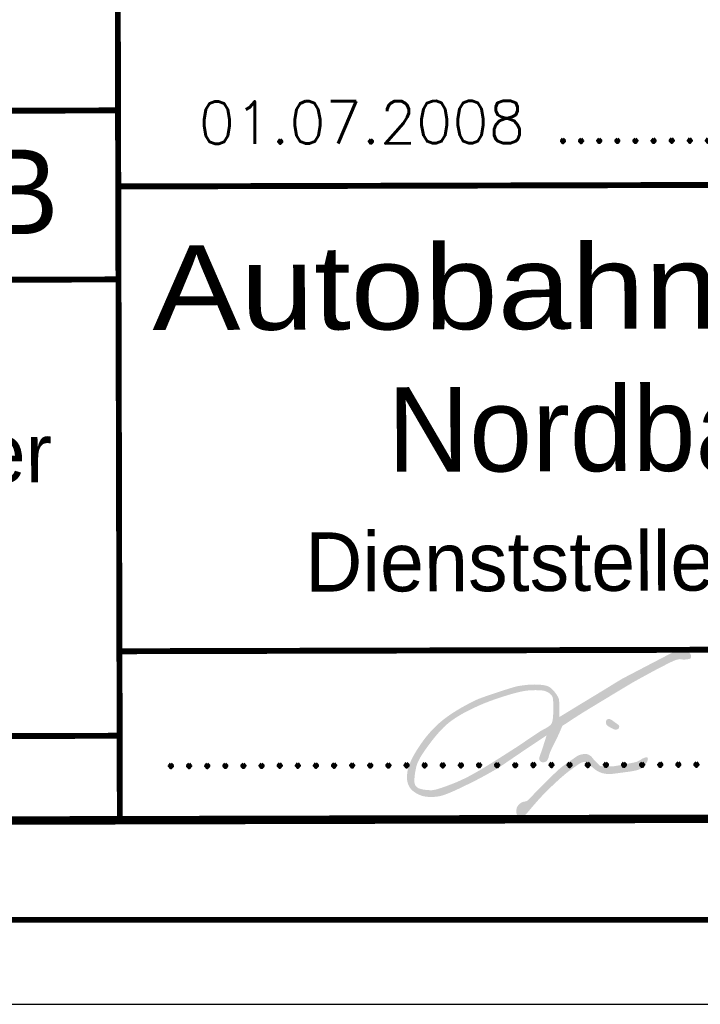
# Model space of a CAD drawing. Extents: x 0 to 1135, y 0 to 420.
# Tile 37 of 76: x 1051 to 1092, y 0 to 58. Entities that reach past the tile are written whole.
import ezdxf
from ezdxf.enums import TextEntityAlignment as Align

# ---------------------------------------------------------------- set-up
doc = ezdxf.new("R2010")
doc.units = 0
doc.header["$LTSCALE"] = 2
doc.header["$MEASUREMENT"] = 0
doc.linetypes.add('AUSGEZOGEN', pattern=[0])
doc.layers.add('LEGENDE', color=7, linetype='AUSGEZOGEN')
doc.layers.add('RAHMEN', color=250, linetype='AUSGEZOGEN')
doc.styles.add('ROMANS', font='romans.shx', dxfattribs={"width": 0.8})
doc.styles.add('UNIR-H', font='unir_h.shx', dxfattribs={"width": 0.8})
doc.styles.add('UNIR-O', font='unir_o.shx')

msp = doc.modelspace()

# ---------------------------------------------------------------- hatches: boundary and pattern name
at = {"layer": 'LEGENDE'}
h = msp.add_hatch(color=256, dxfattribs=at)
h.paths.add_polyline_path([(1084.401, 17.072, -0.006846), (1084.922, 17.397, -0.000018), (1086.02, 18.064, -0.000316), (1086.082, 18.101, -0.000501), (1086.967, 18.635, -0.000861), (1087.482, 18.944, -0.008165), (1087.884, 19.175, -0.003104), (1088.953, 19.759, -0.004426), (1089.287, 19.934, -0.002781), (1089.821, 20.206, -0.019392), (1090.115, 20.339, -0.029596), (1090.315, 20.407, -0.13925), (1090.55, 20.405, 0.059696), (1090.785, 20.403, 0.02873), (1091.003, 20.44, 0.119727), (1091.051, 20.465, 0.053798), (1091.065, 20.479, 0.035544), (1091.081, 20.503, 0.128445), (1091.095, 20.558, 0.070924), (1091.081, 20.659, 0.119206), (1091.014, 20.775, 0.09628), (1090.879, 20.872, 0.042732), (1090.734, 20.924, 0.04027), (1090.574, 20.952, 0.033258), (1090.329, 20.96, 0.102015), (1090.251, 20.941, 0.008417), (1090.11, 20.871, 0.001234), (1089.156, 20.376, 0.000382), (1087.049, 19.275, 0.012909), (1086.987, 19.24, 0.007407), (1086.356, 18.854, -0.001485), (1085.725, 18.468, -0.000051), (1085.123, 18.102, 0.000004), (1084.521, 17.737, 0.000591), (1084.112, 17.487, 0.000299), (1083.302, 16.992, 0.008834), (1083.314, 17.273, 0.012589), (1083.314, 17.47, 0.006475), (1083.297, 17.906, 0.023909), (1083.285, 18.024, 0.091451), (1083.23, 18.183, 0.042044), (1083.026, 18.484, 0.033675), (1082.848, 18.676, 0.057979), (1082.726, 18.767, 0.061091), (1082.541, 18.846, 0.043751), (1082.265, 18.899, 0.024448), (1081.858, 18.922, 0.025317), (1081.464, 18.905, 0.013308), (1080.953, 18.843, 0.029629), (1080.726, 18.796, 0.008594), (1080.409, 18.703, 0.004036), (1079.739, 18.49, 0.004037), (1079.038, 18.254, 0.006745), (1078.621, 18.104, 0.026618), (1078.247, 17.94, 0.012798), (1077.497, 17.539, 0.017147), (1076.955, 17.205, 0.018327), (1076.471, 16.858, 0.02749), (1076.01, 16.459, 0.025126), (1075.554, 15.971, 0.018257), (1075.242, 15.573, 0.015099), (1074.898, 15.068, 0.022902), (1074.621, 14.587, 0.027053), (1074.429, 14.159, 0.045431), (1074.339, 13.846, 0.038939), (1074.298, 13.468, 0.055393), (1074.321, 13.178, 0.064689), (1074.4, 12.941, 0.075313), (1074.551, 12.719, 0.066141), (1074.786, 12.525, 0.037739), (1075.062, 12.381, 0.050518), (1075.285, 12.311, 0.030877), (1075.564, 12.271, 0.033881), (1075.821, 12.267, 0.029171), (1076.202, 12.311, 0.041347), (1076.464, 12.379, 0.015996), (1076.862, 12.532, 0.011318), (1077.412, 12.78, 0.004061), (1078.172, 13.151, 0.00686), (1078.617, 13.38, 0.008733), (1079.438, 13.836, 0.01577), (1079.879, 14.11, 0.004634), (1080.574, 14.582, -0.000291), (1081.269, 15.054, -0.001843), (1081.704, 15.347, -0.000951), (1082.55, 15.909, -0.002195), (1082.44, 15.552, -0.002693), (1082.347, 15.262, -0.00365), (1082.234, 14.921, 0.019331), (1082.12, 14.58, 0.165584), (1082.125, 14.462, 0.146563), (1082.207, 14.358, 0.113065), (1082.296, 14.321, 0.095964), (1082.41, 14.324, 0.061571), (1082.519, 14.362, 0.1187), (1082.565, 14.401, 0.128989), (1082.7, 14.742, -0.036448), (1082.836, 15.083, -0.002273), (1083.01, 15.438, 0.001472), (1083.184, 15.793, 0.008906), (1083.291, 16.024, 0.00466), (1083.483, 16.47, -0.003828)])
h.paths.add_polyline_path([(1082.838, 16.603, -0.099091), (1082.726, 16.478, -0.048735), (1082.382, 16.27, 0.021738), (1082.038, 16.063, 0.002006), (1081.366, 15.612, -0.009607), (1080.694, 15.161, -0.000617), (1080.273, 14.892, -0.000781), (1079.94, 14.679, -0.001977), (1079.449, 14.37, -0.001628), (1078.85, 13.999, -0.007935), (1078.478, 13.778, -0.006419), (1078.01, 13.518, -0.01142), (1077.684, 13.352, -0.008966), (1077.261, 13.158, -0.010879), (1077.014, 13.056, -0.005318), (1076.503, 12.865, -0.016825), (1076.083, 12.728, -0.031308), (1075.851, 12.677, -0.044868), (1075.703, 12.667, -0.021189), (1075.392, 12.688, -0.025824), (1075.197, 12.72, -0.02962), (1075.032, 12.765, -0.088996), (1074.876, 12.853, -0.11272), (1074.789, 12.965, -0.062498), (1074.745, 13.102, -0.057717), (1074.734, 13.258, -0.011646), (1074.747, 13.452, -0.01319), (1074.767, 13.622, -0.013522), (1074.813, 13.891, -0.017764), (1074.861, 14.092, -0.036293), (1074.942, 14.321, -0.027142), (1075.088, 14.609, -0.019253), (1075.282, 14.919, -0.011612), (1075.635, 15.411, -0.010552), (1075.975, 15.843, -0.012825), (1076.271, 16.185, -0.02798), (1076.64, 16.547, -0.028763), (1077.036, 16.855, -0.019019), (1077.463, 17.127, -0.017291), (1077.954, 17.392, -0.008481), (1078.509, 17.655, -0.011366), (1078.931, 17.834, -0.011781), (1079.489, 18.042, -0.00887), (1080.241, 18.288, -0.011765), (1080.787, 18.441, -0.016986), (1081.17, 18.526, -0.027582), (1081.556, 18.575, -0.023562), (1082.011, 18.586, -0.01462), (1082.193, 18.577, -0.016498), (1082.354, 18.559, -0.051848), (1082.473, 18.528, -0.033963), (1082.643, 18.452, -0.106238), (1082.844, 18.282, -0.133817), (1082.925, 18.087, -0.011484), (1082.941, 17.929, -0.015519), (1082.947, 17.811, -0.004465), (1082.949, 17.594, -0.003251), (1082.947, 17.297, -0.017987), (1082.932, 17.001, -0.023537), (1082.903, 16.777, -0.089238)], flags=16)
h = msp.add_hatch(color=256, dxfattribs=at)
edge = h.paths.add_edge_path()
edge.add_arc((1087.586, 17.945), 1.61, 230.04245, 237.54046, ccw=False)
edge.add_arc((1085.544, 15.512), 1.567, 49.93742, 57.64549)
edge.add_arc((1086.225, 16.587), 0.294, 57.64549, 82.87404)
edge.add_arc((1086.235, 16.664), 0.216, 82.87404, 112.37879)
edge.add_arc((1086.2, 16.748), 0.125, 112.37879, 150.7972)
edge.add_arc((1086.292, 16.697), 0.23, 150.7972, 178.89849)
edge.add_arc((1086.423, 16.694), 0.362, 178.89849, 200.41893)
edge.add_arc((1086.236, 16.624), 0.162, 200.41893, 232.82119)
edge.add_arc((1086.934, 17.545), 1.317, 232.82119, 238.20799)
edge.add_arc((1087.371, 18.25), 2.147, 238.20799, 242.42677)
edge.add_arc((1087.829, 19.127), 3.136, 242.42677, 244.18055)
edge.add_arc((1087.166, 17.756), 1.613, 244.18055, 246.62633)
edge.add_arc((1086.628, 16.511), 0.257, 246.62633, 270)
edge.add_arc((1086.628, 16.597), 0.343, 270, 290.19585)
edge.add_arc((1086.689, 16.429), 0.164, 290.19585, 316.38995)
edge.add_arc((1086.707, 16.412), 0.139, 316.38995, 344.86049)
edge.add_arc((1086.671, 16.422), 0.176, 344.86049, 378.44241)
edge.add_arc((1086.711, 16.435), 0.134, 18.44241, 57.08991)
edge.add_arc((1086.35, 15.877), 0.799, 57.08991, 59.70757)
edge.add_arc((1087.376, 17.615), 1.219, 237.54046, 239.25702, ccw=False)
h = msp.add_hatch(color=256, dxfattribs=at)
edge = h.paths.add_edge_path()
edge.add_arc((1088.477, 14.211), 0.4, 95.98713, 111.03244)
edge.add_arc((1088.748, 13.506), 1.155, 111.03244, 119.86834)
edge.add_arc((1088.531, 13.883), 0.721, 119.86834, 129.3022)
edge.add_arc((1087.9, 14.589), 0.229, 289.60675, 319.56378, ccw=False)
edge.add_arc((1087.534, 15.617), 1.32, 284.03266, 289.60675, ccw=False)
edge.add_arc((1086.537, 19.608), 5.434, 281.28646, 284.03266, ccw=False)
edge.add_arc((1075.046, 77.183), 64.144, 280.95219, 281.28646, ccw=False)
edge.add_arc((1081.199, 45.388), 31.759, 280.47714, 280.95219, ccw=False)
edge.add_arc((1083.671, 32.02), 18.165, 279.45946, 280.47714, ccw=False)
edge.add_arc((1085.841, 19), 4.965, 277.51284, 279.45946, ccw=False)
edge.add_arc((1086.403, 14.734), 0.662, 270.86806, 277.51284, ccw=False)
edge.add_arc((1086.183, 29.259), 15.189, 269.48116, 270.86806, ccw=False)
edge.add_arc((1086.078, 17.591), 3.521, 265.23639, 269.48116, ccw=False)
edge.add_arc((1085.803, 14.296), 0.214, 247.96515, 265.23639, ccw=False)
edge.add_arc((1085.779, 14.237), 0.151, 226.47718, 247.96515, ccw=False)
edge.add_arc((1088.954, 17.581), 4.761, 222.67215, 226.47718, ccw=False)
edge.add_arc((1087.386, 16.135), 2.629, 218.14548, 222.67215, ccw=False)
edge.add_arc((1084.399, 13.865), 1.124, 35.10944, 45.70819)
edge.add_arc((1084.851, 14.328), 0.477, 45.70819, 59.86429)
edge.add_arc((1084.817, 14.27), 0.544, 59.86429, 73.10933)
edge.add_arc((1084.842, 14.351), 0.46, 73.10933, 88.67254)
edge.add_arc((1084.833, 13.983), 0.828, 88.67254, 100.25379)
edge.add_arc((1084.975, 13.198), 1.625, 100.25379, 107.64239)
edge.add_arc((1084.601, 14.375), 0.39, 107.64239, 122.75771)
edge.add_arc((1087.908, 9.236), 6.501, 122.75771, 124.3539)
edge.add_arc((1097.552, -4.873), 23.591, 124.3539, 125.19181)
edge.add_arc((1132.906, -55.007), 84.937, 125.19181, 125.52916)
edge.add_arc((1084.775, 12.398), 2.112, 125.52916, 127.66882)
edge.add_arc((1085.006, 12.098), 2.491, 127.66882, 131.56827)
edge.add_arc((1092.033, 4.175), 13.081, 131.56827, 133.26958)
edge.add_arc((1112.498, -17.565), 42.938, 133.26958, 133.79081)
edge.add_arc((1099.167, -3.658), 23.673, 133.79081, 134.49277)
edge.add_arc((1091.521, 4.124), 12.764, 134.49277, 135.30446)
edge.add_arc((1214.573, -117.628), 185.869, 135.30446, 135.51716)
edge.add_arc((1085.975, 8.67), 5.623, 135.51716, 139.1089)
edge.add_arc((1079.78, 13.905), 2.49, 313.25416, 321.3719, ccw=False)
edge.add_arc((1081.218, 12.375), 0.39, 301.32125, 313.25416, ccw=False)
edge.add_arc((1081.106, 12.56), 0.606, 291.75604, 301.32125, ccw=False)
edge.add_arc((1081.255, 12.188), 0.205, 263.95212, 291.75604, ccw=False)
edge.add_arc((1081.21, 11.788), 0.197, 83.40994, 112.29822)
edge.add_arc((1081.275, 11.63), 0.368, 112.29822, 119.34774)
edge.add_arc((1081.637, 10.986), 1.107, 119.34774, 123.40878)
edge.add_arc((1081.416, 11.322), 0.705, 123.40878, 137.55472)
edge.add_arc((1081.276, 11.449), 0.516, 137.55472, 154.10614)
edge.add_arc((1081.127, 11.522), 0.35, 154.10614, 166.86171)
edge.add_arc((1081.744, 11.378), 0.983, 166.86171, 174.46187)
edge.add_arc((1081.427, 11.408), 0.664, 174.46187, 188.75119)
edge.add_arc((1081.028, 11.347), 0.261, 188.75119, 211.64168)
edge.add_arc((1081.026, 11.346), 0.259, 211.64168, 234.2511)
edge.add_arc((1081.052, 11.382), 0.303, 234.2511, 255.1249)
edge.add_arc((1081.106, 11.585), 0.514, 255.1249, 262.40572)
edge.add_arc((1081.06, 11.24), 0.165, 262.40572, 275.25824)
edge.add_arc((1081.05, 11.351), 0.277, 275.25824, 293.49478)
edge.add_arc((1081.061, 11.326), 0.249, 293.49478, 312.74773)
edge.add_arc((1079.959, 12.518), 1.872, 312.74773, 317.11305)
edge.add_arc((1077.34, 14.951), 5.447, 317.11305, 319.67197)
edge.add_arc((1066.591, 24.075), 19.546, 319.67197, 320.53323)
edge.add_arc((1088.833, 5.863), 9.201, 139.18773, 141.01747, ccw=False)
edge.add_arc((1093.134, 2.148), 14.884, 137.56531, 139.18773, ccw=False)
edge.add_arc((1093.397, 1.908), 15.24, 135.96196, 137.56531, ccw=False)
edge.add_arc((1090.33, 4.874), 10.973, 133.8903, 135.96196, ccw=False)
edge.add_arc((1099.737, -4.905), 24.543, 132.50512, 133.8903, ccw=False)
edge.add_arc((1096.23, -1.079), 19.353, 131.08263, 132.50512, ccw=False)
edge.add_arc((1088.069, 8.282), 6.933, 128.70597, 131.08263, ccw=False)
edge.add_arc((1086.7, 9.991), 4.744, 126.21495, 128.70597, ccw=False)
edge.add_arc((1101.125, -9.708), 29.16, 125.21029, 126.21495, ccw=False)
edge.add_arc((1088.047, 8.825), 6.477, 123.06485, 125.21029, ccw=False)
edge.add_arc((1085.15, 13.274), 1.168, 118.01051, 123.06485, ccw=False)
edge.add_arc((1084.697, 14.125), 0.204, 100.95377, 118.01051, ccw=False)
edge.add_arc((1084.907, 13.045), 1.304, 94.23081, 100.95377, ccw=False)
edge.add_arc((1084.856, 13.726), 0.621, 83.65942, 94.23081, ccw=False)
edge.add_arc((1084.899, 14.115), 0.23, 66.23026, 83.65942, ccw=False)
edge.add_arc((1084.91, 14.14), 0.202, 14.51251, 66.23026, ccw=False)
edge.add_arc((1085.611, 14.504), 0.594, 211.81426, 228.92851)
edge.add_arc((1087.458, 16.624), 3.406, 228.92851, 233.31732)
edge.add_arc((1086.265, 15.022), 1.408, 233.31732, 240.14536)
edge.add_arc((1086.268, 15.027), 1.414, 240.14536, 250.2387)
edge.add_arc((1086.134, 14.654), 1.017, 250.2387, 262.14602)
edge.add_arc((1086.327, 16.051), 2.428, 262.14602, 268.22623)
edge.add_arc((1086.287, 14.757), 1.133, 268.22623, 277.12963)
edge.add_arc((1077.905, 81.77), 68.669, 277.12963, 277.32383)
edge.add_arc((1077.175, 87.446), 74.391, 277.32383, 277.51041)
edge.add_arc((1077.837, 82.426), 69.328, 277.51041, 277.67668)
edge.add_arc((1049.89, 289.762), 278.539, 277.67668, 277.75963)
edge.add_arc((1087.066, 16.943), 3.198, 277.75963, 284.03393)
edge.add_arc((1087.408, 15.574), 1.787, 284.03393, 292.43027)
edge.add_arc((1087.936, 14.294), 0.402, 292.43027, 311.43719)
edge.add_arc((1087.205, 15.122), 1.507, 311.43719, 321.22497)
edge.add_arc((1087.513, 14.875), 1.113, 321.22497, 334.35236)
edge.add_arc((1088.277, 14.508), 0.264, 334.35236, 361.48943)
edge.add_arc((1088.285, 14.508), 0.256, 1.48943, 13.99599)
edge.add_arc((1088.494, 14.56), 0.0412, 13.99599, 45.51948)
edge.add_arc((1088.48, 14.545), 0.0617, 45.51948, 77.47574)
edge.add_arc((1088.454, 14.429), 0.181, 77.47574, 95.98713)

# ---------------------------------------------------------------- linework, layer by layer
for points, const_width in [([(1057.322, 10.889), (1057.143, 80.889)], 0.35), ([(1046.24, 42.861), (1046.215, 52.861), (1057.215, 52.889)], 0.35), ([(1057.226, 48.389), (1124.226, 48.561)], 0.35), ([(959.241, 42.637), (1057.24, 42.889)], 0.35), ([(1057.297, 20.889), (1124.297, 21.061)], 0.35), ([(959.31, 15.637), (1057.31, 15.889)], 0.35), ([(959.073, 10.637), (1124.572, 11.062)], 0.5)]:
    msp.add_lwpolyline(points, dxfattribs=dict(at, const_width=const_width))
at = {"layer": 'RAHMEN'}
msp.add_line((950, 0), (1135, 0), dxfattribs=at)
at = {"layer": 'RAHMEN', "const_width": 0.35}
msp.add_lwpolyline([(25, 5), (1130, 5), (1130, 415), (25, 415), (25, 5)], dxfattribs=at)

# ---------------------------------------------------------------- texts
at = {"layer": 'LEGENDE'}
for s, height, style, p in [('01.07.2008 ...........................', 2.5, 'ROMANS', (1061.987, 50.91)), ('B', 5, 'UNIR-H', (1049.245, 45.567)), ('.....................................................', 2.5, 'ROMANS', (1059.808, 13.984))]:
    msp.add_text(s, height=height, rotation=0.14716, dxfattribs=dict(at, style=style)).set_placement(p)
at = {"layer": 'LEGENDE', "style": 'UNIR-H', "width": 1.0947}
msp.add_text('Autobahndirektion', height=5, rotation=0.14716, dxfattribs=at).set_placement((1059.248, 39.894), (1122.248, 40.056), align=Align.FIT)
at = {"layer": 'LEGENDE'}
for s, height, style, p in [('Nordbayern', 5, 'UNIR-H', (1090.624, 31.556)), ('Ing.-Büro Lars Kustner', 3.5, 'UNIR-O', (1029.771, 30.818)), ('Dienststelle Nürnberg', 3.5, 'UNIR-H', (1090.788, 24.475))]:
    msp.add_text(s, height=height, rotation=0.14716, dxfattribs=dict(at, style=style)).set_placement(p, align=Align.CENTER)

doc.saveas('drawing.dxf')
